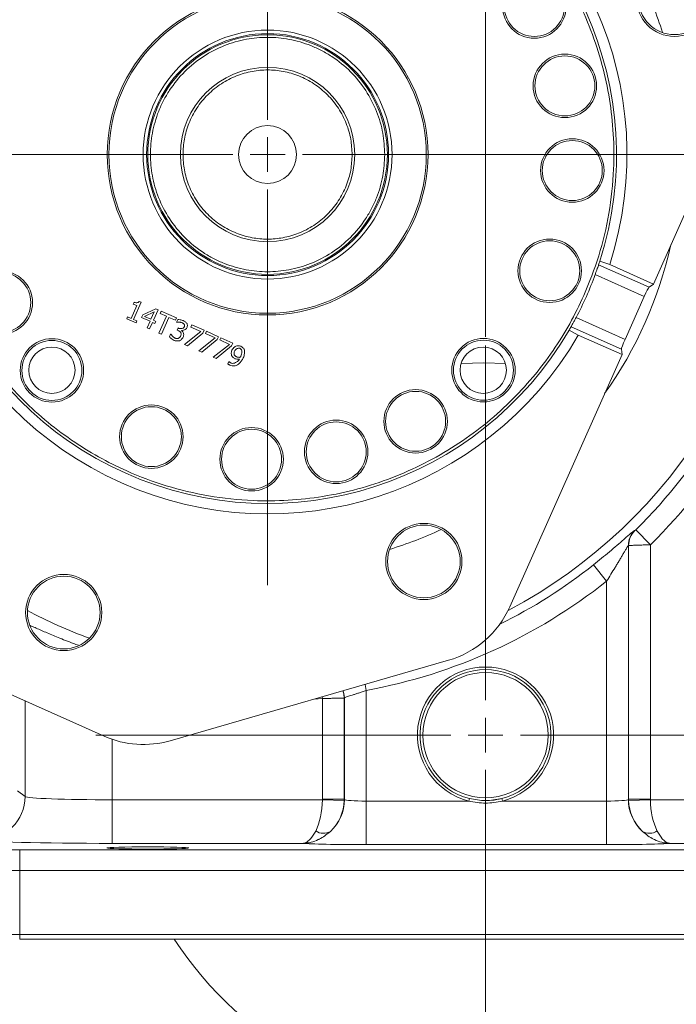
# Model space of a CAD drawing. Header units: inches. Extents: x 0.3 to 33.9, y 0.2 to 21.6.
# Tile 3 of 27: x 4.6 to 8.3, y 4.7 to 10.3. Entities that reach past the tile are written whole.
import ezdxf

# ---------------------------------------------------------------- set-up
doc = ezdxf.new("R2010")
doc.units = ezdxf.units.IN
doc.header["$MEASUREMENT"] = 0
doc.layers.add('SLD-0', color=7, linetype='Continuous', lineweight=15)
doc.styles.add('SLDTEXTSTYLE0', font='TXT', dxfattribs={"width": 0.75})
doc.dimstyles.new('SLDDIMSTYLE0', dxfattribs={"dimtxt": 0.25, "dimasz": 0.13, "dimexe": 0, "dimexo": 0.0625, "dimgap": 0.0625, "dimtad": 0, "dimtih": 1, "dimtoh": 1, "dimrnd": 1e-09, "dimzin": 12, "dimdsep": 46, "dimtxsty": 'SLDTEXTSTYLE0', "dimsah": 1, "dimcen": 0.09, "dimadec": 0, "dimazin": 3, "dimtfac": 1, "dimtofl": 0, "dimtmove": 0, "dimatfit": 3, "dimfxl": 1, "dimfrac": 2, "dimtolj": 1, "dimtzin": 12, "dimarcsym": 0})
doc.dimstyles.new('SLDDIMSTYLE1', dxfattribs={"dimtxt": 0.25, "dimasz": 0.13, "dimexe": 0, "dimexo": 0.0625, "dimgap": 0.0625, "dimtad": 0, "dimtih": 1, "dimtoh": 1, "dimrnd": 1e-09, "dimzin": 12, "dimdsep": 46, "dimtxsty": 'SLDTEXTSTYLE0', "dimsah": 1, "dimcen": 0.09, "dimadec": 0, "dimazin": 3, "dimtfac": 1, "dimtmove": 0, "dimatfit": 0, "dimfxl": 1, "dimfrac": 2, "dimtolj": 1, "dimtzin": 12, "dimarcsym": 0})

# ---------------------------------------------------------------- blocks, each defined once
blk = doc.blocks.new('_D')
at = {"layer": 'SLD-0'}
for p, q in [((2.9131, 9.5745), (2.9131, 14.5341)), ((5.9931, 12.0447), (5.9931, 14.5341)), ((2.9131, 14.4091), (3.9267, 14.4091)), ((4.0663, 14.4459), (4.0155, 14.4459)), ((4.0155, 14.4459), (4.0155, 14.049)), ((4.8398, 14.4459), (4.8906, 14.4459)), ((4.8906, 14.4459), (4.8906, 14.049)), ((5.9931, 14.4091), (4.9794, 14.4091)), ((4.0155, 14.049), (4.0663, 14.049)), ((4.8906, 14.049), (4.8398, 14.049))]:
    blk.add_line(p, q, dxfattribs=at)
for points in [[(2.9131, 14.4091), (3.0431, 14.3891), (3.0431, 14.4291)], [(5.9931, 14.4091), (5.8631, 14.4291), (5.8631, 14.3891)]]:
    blk.add_solid(points, dxfattribs=at)
at = {"layer": 'SLD-0', "char_height": 0.25, "attachment_point": 1, "style": 'SLDTEXTSTYLE0'}
for s, insert in [('3.08', (4.0282, 14.8189, 0.0039)), ('78.2', (4.1298, 14.3713, 0.0039))]:
    blk.add_mtext(s, dxfattribs=dict(at, insert=insert))
blk = doc.blocks.new('_D_2')
at = {"layer": 'SLD-0'}
for p, q in [((7.2431, 8.4799), (7.2431, 14.5406)), ((10.5999, 7.2701), (10.5999, 14.5406)), ((7.2431, 14.4156), (8.3951, 14.4156)), ((8.5347, 14.4524), (8.4839, 14.4524)), ((8.4839, 14.4524), (8.4839, 14.0555)), ((9.3082, 14.4524), (9.359, 14.4524)), ((9.359, 14.4524), (9.359, 14.0555)), ((10.5999, 14.4156), (9.4478, 14.4156)), ((8.4839, 14.0555), (8.5347, 14.0555)), ((9.359, 14.0555), (9.3082, 14.0555))]:
    blk.add_line(p, q, dxfattribs=at)
for points in [[(7.2431, 14.4156), (7.3731, 14.3956), (7.3731, 14.4356)], [(10.5999, 14.4156), (10.4699, 14.4356), (10.4699, 14.3956)]]:
    blk.add_solid(points, dxfattribs=at)
at = {"layer": 'SLD-0', "char_height": 0.25, "attachment_point": 1, "style": 'SLDTEXTSTYLE0'}
for s, insert in [('3.36', (8.4966, 14.8254, -1.8466)), ('85.3', (8.5982, 14.3778, -1.8466))]:
    blk.add_mtext(s, dxfattribs=dict(at, insert=insert))
blk = doc.blocks.new('_D_3')
at = {"layer": 'SLD-0'}
for p, q in [((5.9931, 12.0447), (5.9931, 14.5406)), ((7.2431, 8.4799), (7.2431, 14.5406)), ((5.9931, 14.4156), (5.7431, 14.4156)), ((6.2313, 14.4524), (6.1805, 14.4524)), ((6.1805, 14.4524), (6.1805, 14.0555)), ((7.0048, 14.4524), (7.0556, 14.4524)), ((7.0556, 14.4524), (7.0556, 14.0555)), ((7.2431, 14.4156), (7.4931, 14.4156)), ((6.1805, 14.0555), (6.2313, 14.0555)), ((7.0556, 14.0555), (7.0048, 14.0555))]:
    blk.add_line(p, q, dxfattribs=at)
for points in [[(5.9931, 14.4156), (5.8631, 14.4356), (5.8631, 14.3956)], [(7.2431, 14.4156), (7.3731, 14.3956), (7.3731, 14.4356)]]:
    blk.add_solid(points, dxfattribs=at)
at = {"layer": 'SLD-0', "char_height": 0.25, "attachment_point": 1, "style": 'SLDTEXTSTYLE0'}
for s, insert in [('1.25', (6.1932, 14.8254, -1.8466)), ('31.8', (6.2948, 14.3778, -1.8466))]:
    blk.add_mtext(s, dxfattribs=dict(at, insert=insert))
blk = doc.blocks.new('SW_CENTERMARKSYMBOL_0')
at = {"layer": 'SLD-0', "color": 0}
for p, q in [((0, 0.2), (0, 2.4701)), ((0, 0), (0, 0.1)), ((-0.2, 0), (-2.4701, 0)), ((0, 0), (-0.1, 0)), ((0, 0), (0, -0.1)), ((0, 0), (0.1, 0)), ((0.2, 0), (2.4701, 0)), ((0, -0.2), (0, -2.4701))]:
    blk.add_line(p, q, dxfattribs=at)
blk = doc.blocks.new('SW_CENTERMARKSYMBOL_1')
at = {"layer": 'SLD-0', "color": 0}
for p, q in [((0, 0.2), (0, 2.235)), ((0, 0), (0, 0.1)), ((-0.2, 0), (-2.235, 0)), ((0, 0), (-0.1, 0)), ((0, 0), (0, -0.1)), ((0, 0), (0.1, 0)), ((0.2, 0), (2.235, 0)), ((0, -0.2), (0, -2.235))]:
    blk.add_line(p, q, dxfattribs=at)

msp = doc.modelspace()

# ---------------------------------------------------------------- linework, layer by layer
at = {"color": 7, "linetype": 'Continuous', "lineweight": 15}
for p, q in [((8.85, 10.2287), (8.206, 8.782)), ((8.1806, 8.7641), (7.8917, 8.8927)), ((7.8984, 8.9132), (7.9551, 8.8937)), ((7.9551, 8.8937), (8.206, 8.782)), ((7.8719, 8.8361), (8.1536, 8.7107)), ((8.206, 8.782), (8.1806, 8.7641)), ((8.1536, 8.7107), (8.0438, 8.464)), ((5.2428, 8.6584), (5.2101, 8.5849)), ((5.2274, 8.6773), (5.2229, 8.6672)), ((5.2229, 8.6672), (5.2428, 8.6584)), ((5.2242, 8.5786), (5.2682, 8.6774)), ((5.2682, 8.6774), (5.2568, 8.6825)), ((5.3517, 8.6398), (5.2775, 8.6052)), ((5.3652, 8.6338), (5.3517, 8.6398)), ((5.1902, 8.5938), (5.1852, 8.5826)), ((5.2101, 8.5849), (5.1902, 8.5938)), ((5.2775, 8.6052), (5.2706, 8.5897)), ((5.2706, 8.5897), (5.319, 8.5682)), ((5.2874, 8.5964), (5.3433, 8.6228)), ((5.3243, 8.58), (5.2874, 8.5964)), ((5.3433, 8.6228), (5.3243, 8.58)), ((5.3384, 8.5737), (5.3652, 8.6338)), ((5.4129, 8.5971), (5.3698, 8.5004)), ((5.3819, 8.6264), (5.3761, 8.6134)), ((5.3761, 8.6134), (5.4129, 8.5971)), ((5.47, 8.5872), (5.3819, 8.6264)), ((5.3844, 8.4939), (5.4274, 8.5906)), ((5.4274, 8.5906), (5.4642, 8.5742)), ((5.4642, 8.5742), (5.47, 8.5872)), ((8.0438, 8.464), (7.7621, 8.5894)), ((5.1852, 8.5826), (5.2387, 8.5588)), ((5.2437, 8.57), (5.2242, 8.5786)), ((5.2387, 8.5588), (5.2437, 8.57)), ((5.319, 8.5682), (5.3022, 8.5305)), ((5.3022, 8.5305), (5.3164, 8.5242)), ((5.3164, 8.5242), (5.3331, 8.5619)), ((5.3331, 8.5619), (5.3462, 8.5561)), ((5.3514, 8.5679), (5.3384, 8.5737)), ((5.3462, 8.5561), (5.3514, 8.5679)), ((5.4781, 8.5782), (5.4712, 8.5627)), ((5.4712, 8.5627), (5.4721, 8.5623)), ((5.4799, 8.53), (5.4745, 8.5178)), ((5.4848, 8.5278), (5.4799, 8.53)), ((5.5595, 8.5473), (5.5538, 8.5344)), ((5.5538, 8.5344), (5.6104, 8.5092)), ((5.6291, 8.5164), (5.5595, 8.5473)), ((7.7333, 8.5368), (8.0222, 8.4082)), ((5.3698, 8.5004), (5.3844, 8.4939)), ((5.4372, 8.4944), (5.4303, 8.4788)), ((5.4383, 8.4939), (5.4372, 8.4944)), ((5.4745, 8.5178), (5.4807, 8.515)), ((5.4992, 8.5146), (5.4997, 8.5156)), ((5.6104, 8.5092), (5.5172, 8.4348)), ((5.5329, 8.4278), (5.6218, 8.4999)), ((5.6927, 8.4726), (5.5995, 8.3982)), ((5.6218, 8.4999), (5.6291, 8.5164)), ((5.6418, 8.5107), (5.6361, 8.4978)), ((5.6361, 8.4978), (5.6927, 8.4726)), ((5.7114, 8.4797), (5.6418, 8.5107)), ((5.7041, 8.4633), (5.7114, 8.4797)), ((5.7241, 8.4741), (5.7183, 8.4612)), ((5.7936, 8.4431), (5.7241, 8.4741)), ((7.775, 8.489), (7.7225, 8.5181)), ((8.0259, 8.3773), (7.775, 8.489)), ((5.5172, 8.4348), (5.5329, 8.4278)), ((5.6151, 8.3912), (5.7041, 8.4633)), ((5.7749, 8.436), (5.6818, 8.3616)), ((5.6974, 8.3546), (5.7863, 8.4267)), ((5.7183, 8.4612), (5.7749, 8.436)), ((5.7863, 8.4267), (5.7936, 8.4431)), ((5.5995, 8.3982), (5.6151, 8.3912)), ((5.6818, 8.3616), (5.6974, 8.3546)), ((8.0259, 8.3773), (7.382, 6.9306)), ((8.0222, 8.4082), (8.0259, 8.3773)), ((5.7708, 8.3381), (5.7645, 8.324)), ((5.7715, 8.3378), (5.7708, 8.3381)), ((8.0984, 7.3687), (8.0997, 7.3681)), ((8.1046, 7.3726), (8.1885, 7.287)), ((8.1885, 7.287), (8.1885, 5.8271)), ((8.0623, 7.2829), (8.0623, 5.8261)), ((8.0636, 7.2823), (8.0623, 7.2829)), ((8.0636, 5.8271), (8.0636, 7.2823)), ((7.8627, 7.1719), (7.9373, 7.078)), ((7.9373, 5.8166), (7.9373, 7.078)), ((7.0299, 6.6238), (5.4345, 6.1627)), ((5.0556, 6.1888), (4.142, 6.5954)), ((6.5588, 6.4512), (6.5588, 5.8166)), ((6.3076, 5.8271), (6.3076, 6.4056)), ((6.4338, 6.4078), (6.4325, 6.4063)), ((6.4325, 6.4063), (6.4325, 5.8271)), ((6.4338, 5.8261), (6.4338, 6.4078)), ((4.5581, 5.876), (4.6023, 5.8429)), ((5.102, 5.8239), (5.102, 5.574)), ((5.102, 5.8239), (6.3075, 5.8239)), ((6.3075, 5.8239), (6.4324, 5.8207)), ((6.3076, 5.8271), (6.4325, 5.8271)), ((6.4325, 5.8271), (6.4338, 5.8261)), ((6.5588, 5.8166), (6.5588, 5.5667)), ((6.5588, 5.8166), (7.1465, 5.8166)), ((7.1502, 5.8311), (7.1465, 5.8166)), ((7.3396, 5.8166), (7.3359, 5.8311)), ((7.3396, 5.8166), (7.9373, 5.8166)), ((7.9373, 5.8166), (7.9373, 5.5667)), ((8.0623, 5.8261), (8.0636, 5.8271)), ((8.0636, 5.8271), (8.1885, 5.8271)), ((8.1886, 5.8239), (8.0637, 5.8207)), ((8.1886, 5.8239), (9.3941, 5.8239)), ((4.5714, 5.4176), (4.5714, 5.5376)), ((4.5714, 5.5376), (9.9247, 5.5376)), ((6.196, 5.574), (5.102, 5.574)), ((7.9373, 5.5667), (6.5588, 5.5667)), ((9.3941, 5.574), (8.3001, 5.574)), ((9.9247, 5.4176), (4.5714, 5.4176)), ((4.5714, 5.4176), (4.5714, 5.0514)), ((4.5714, 5.0249), (4.5714, 5.0514)), ((4.5714, 5.0514), (9.9247, 5.0514)), ((9.9247, 5.0249), (4.5714, 5.0249))]:
    msp.add_line(p, q, dxfattribs=at)
at = {"color": 8, "linetype": 'Continuous', "lineweight": 15}
for p, q in [((6.5524, 6.4858), (6.5588, 6.4512)), ((4.6023, 5.8429), (4.6023, 6.3905)), ((6.3076, 6.4056), (6.2593, 6.4011)), ((6.3066, 6.4148), (6.3076, 6.4056)), ((5.102, 6.1706), (5.102, 5.8239))]:
    msp.add_line(p, q, dxfattribs=at)
at = {"color": 7, "linetype": 'Continuous', "lineweight": 15, "flags": 128}
msp.add_lwpolyline([(7.1025, 8.3253), (7.2328, 8.3299), (7.3571, 8.3269)], dxfattribs=at)
at = {"color": 8, "linetype": 'Continuous', "lineweight": 15, "flags": 128}
for points in [[(6.4246, 6.4489), (6.4299, 6.4311), (6.4325, 6.4063)], [(6.4263, 6.4494), (6.4312, 6.4326), (6.4338, 6.4078)]]:
    msp.add_lwpolyline(points, dxfattribs=at)
at = {"color": 7, "linetype": 'Continuous', "lineweight": 15}
for centre, radius in [((8.3269, 10.4207), 0.2185), ((8.3269, 10.4207), 0.2085), ((7.5232, 10.3737), 0.182), ((7.5232, 10.3737), 0.172), ((5.9931, 9.5245), 0.92), ((5.9931, 9.5245), 0.91), ((5.9931, 9.5245), 0.7138), ((5.9931, 9.5245), 0.6937), ((5.9931, 9.5245), 0.687), ((7.6982, 9.9182), 0.182), ((7.6982, 9.9182), 0.172), ((5.9931, 9.5245), 0.5), ((5.9931, 9.5245), 0.166), ((7.7407, 9.433), 0.182), ((7.7407, 9.433), 0.172), ((7.6111, 8.858), 0.182), ((7.6111, 8.858), 0.172), ((4.4629, 8.6754), 0.182), ((4.4629, 8.6754), 0.172), ((4.7562, 8.2865), 0.182), ((4.7562, 8.2865), 0.172), ((4.7561, 8.2875), 0.133), ((7.2311, 8.2877), 0.182), ((7.2311, 8.2877), 0.172), ((7.2301, 8.2875), 0.133), ((6.8422, 7.9944), 0.182), ((6.8422, 7.9944), 0.172), ((5.3265, 7.9065), 0.182), ((5.3265, 7.9065), 0.172), ((6.3867, 7.8194), 0.182), ((6.3867, 7.8194), 0.172), ((5.9015, 7.7769), 0.182), ((5.9015, 7.7769), 0.172), ((6.8892, 7.1907), 0.2185), ((6.8892, 7.1907), 0.2085), ((4.824, 6.898), 0.2185), ((4.824, 6.898), 0.2085), ((7.2431, 6.1949), 0.3595)]:
    msp.add_circle(centre, radius, dxfattribs=at)
at = {"color": 8, "linetype": 'Continuous', "lineweight": 15}
for radius, start, end in [(2.9561, 117.8122, 194.2006), (2.3701, 17.1667, 24.8462), (2.9561, 297.8122, 0), (2.3701, 324.6503, 347.3625), (2.3701, 287.1667, 294.8462), (3.0051, 296.2919, 308.475), (2.9561, 242.2304, 249.7824)]:
    msp.add_arc((5.9931, 9.5245), radius, start, end, dxfattribs=at)
at = {"color": 7, "linetype": 'Continuous', "lineweight": 15}
for centre, radius, start, end in [((5.9931, 9.5245), 2.061, 342.1759, 149.8369), ((5.9931, 9.5245), 2.001, 342.2104, 149.8024), ((5.9931, 9.5245), 2.061, 162.1759, 329.8369), ((5.9931, 9.5245), 2.001, 162.2104, 329.8024), ((5.9931, 9.5245), 2.001, 341.5928, 342.2104), ((5.9931, 9.5245), 2.001, 332.1374, 339.8755), ((5.9931, 9.5245), 2.001, 329.8024, 330.42), ((5.9931, 9.5245), 3.0148, 314.4564, 329.3474), ((5.9931, 9.5245), 3.1348, 314.4564, 329.3474), ((8.1824, 7.2828), 0.1201, 134.3516, 179.9696), ((8.1837, 7.2823), 0.1201, 134.362, 179.9696), ((5.9931, 9.5245), 3.125, 280.4296, 308.475), ((6.8761, 7.1558), 0.5537, 286.1212, 336.0064), ((7.2431, 6.1949), 0.3905, 284.3197, 255.6803), ((7.2431, 6.1949), 0.3755, 284.3197, 255.6803), ((5.2808, 6.6947), 0.5537, 246.0064, 286.1212), ((4.3522, 5.8431), 0.2501, 270.0689, 359.9464), ((6.1837, 5.8263), 0.2502, 312.8162, 359.9424), ((6.1825, 5.8272), 0.25, 358.5262, 359.9738), ((7.2431, 6.1949), 0.3755, 266.5012, 284.3197), ((8.3125, 5.8263), 0.2502, 180.0576, 227.1838), ((8.3136, 5.8272), 0.25, 180.0262, 181.4738), ((6.313, 5.7118), 0.0801, 236.5793, 300.5245), ((8.1831, 5.7118), 0.0801, 239.4755, 303.4207), ((7.2431, 6.1949), 2.135, 213.2306, 270.2747), ((7.2431, 6.1949), 2.135, 270.2747, 326.7694)]:
    msp.add_arc(centre, radius, start, end, dxfattribs=at)
for centre, major_axis, ratio, start_param, end_param in [((8.1565, 8.7094), (0.0244, 0.0548), 0.052408, 0.087266, 1.570796), ((8.0467, 8.4627), (0.0244, 0.0548), 0.052408, 1.570796, 3.054326), ((5.102, 5.8435), (0.5, 0), 0.039279, 3.176499, 4.712389), ((6.1869, 5.8239), (0.0041, 0.25), 0.482584, 3.922427, 4.720341), ((6.1825, 5.8272), (-0.1001, 0.0751), 0.999049, 3.759285, 3.784552), ((6.1869, 5.8239), (0.0815, 0.2369), 0.978221, 4.226504, 5.024418), ((6.5588, 5.8264), (0.125, 0), 0.078558, 3.176499, 4.712389), ((7.9373, 5.8264), (0.125, 0), 0.078558, 4.712389, 6.248279), ((8.3093, 5.8239), (-0.0815, 0.2369), 0.978221, 1.258768, 2.056681), ((8.3136, 5.8272), (-0.1001, -0.0751), 0.999049, 5.640226, 5.665493), ((8.3093, 5.8239), (-0.0041, 0.25), 0.482584, 1.562845, 2.360758), ((5.102, 5.5936), (0.75, 0), 0.026186, 3.176499, 4.712389), ((4.5714, 5.5868), (1.88, 0), 0.026186, 3.167773, 4.712389), ((6.5588, 5.5765), (0.375, 0), 0.026186, 3.397717, 4.712389), ((7.9373, 5.5765), (0.375, 0), 0.026186, 4.712389, 6.027061), ((4.5714, 5.4669), (2, 0), 0.024615, 3.167773, 4.712389), ((4.5714, 5.0022), (2, 0), 0.024615, 1.570796, 2.661649)]:
    msp.add_ellipse(centre, major_axis=major_axis, ratio=ratio, start_param=start_param, end_param=end_param, dxfattribs=at)
msp.add_ellipse((5.3061, 5.5476), major_axis=(0.2344, 0), ratio=0.026186, dxfattribs=at)
for points, knots in [([(7.8075, 8.717), (7.7814, 8.6623), (7.7292, 8.5529), (7.6304, 8.3957), (7.5161, 8.245), (7.3831, 8.1016), (7.2348, 7.9702), (7.0705, 7.8521), (6.8938, 7.7505), (6.7062, 7.6673), (6.5112, 7.6036), (6.3119, 7.5608), (6.1108, 7.5386), (5.8912, 7.5368), (5.6563, 7.5618), (5.4131, 7.6198), (5.2024, 7.6986), (5.0217, 7.7891), (4.8642, 7.887), (4.7135, 8.0015), (4.5701, 8.1345), (4.4387, 8.2828), (4.3206, 8.4471), (4.219, 8.6238), (4.1358, 8.8114), (4.0721, 9.0064), (4.0294, 9.2057), (4.0071, 9.4068), (4.0053, 9.6264), (4.0303, 9.8613), (4.0883, 10.1045), (4.1671, 10.3152), (4.2576, 10.4959), (4.3556, 10.6534), (4.47, 10.8041), (4.603, 10.9475), (4.7514, 11.0789), (4.9157, 11.197), (5.0923, 11.2986), (5.2799, 11.3818), (5.475, 11.4455), (5.6742, 11.4882), (5.8753, 11.5105), (6.0949, 11.5123), (6.3298, 11.4873), (6.573, 11.4293), (6.7837, 11.3505), (6.9644, 11.26), (7.1219, 11.162), (7.2726, 11.0476), (7.416, 10.9146), (7.5474, 10.7662), (7.6655, 10.6019), (7.7671, 10.4253), (7.8503, 10.2377), (7.914, 10.0427), (7.9568, 9.8434), (7.979, 9.6423), (7.9809, 9.4227), (7.9554, 9.188), (7.8991, 8.944), (7.8377, 8.7919), (7.8075, 8.717)], [0, 0, 0, 0, 0.014563, 0.029126, 0.044563, 0.060001, 0.076081, 0.092163, 0.108585, 0.125009, 0.141431, 0.157855, 0.173935, 0.190016, 0.210585, 0.230593, 0.25, 0.264562, 0.279126, 0.294563, 0.310001, 0.326081, 0.342163, 0.358585, 0.375009, 0.391431, 0.407855, 0.423935, 0.440016, 0.460585, 0.480593, 0.5, 0.514562, 0.529126, 0.544563, 0.560001, 0.576081, 0.592163, 0.608585, 0.625009, 0.641431, 0.657855, 0.673935, 0.690016, 0.710585, 0.730593, 0.75, 0.764562, 0.779126, 0.794563, 0.810001, 0.826081, 0.842163, 0.858585, 0.875009, 0.891431, 0.907855, 0.923935, 0.940016, 0.960585, 0.980594, 1, 1, 1, 1]), ([(6.6651, 9.5239), (6.6629, 9.5649), (6.6585, 9.6493), (6.6212, 9.7746), (6.5593, 9.8951), (6.4721, 10.0026), (6.3823, 10.0757), (6.3033, 10.122), (6.2225, 10.1588), (6.1191, 10.1887), (5.9937, 10.2003), (5.8683, 10.1889), (5.743, 10.153), (5.6225, 10.0907), (5.515, 10.0036), (5.4419, 9.9137), (5.3956, 9.8348), (5.3588, 9.754), (5.3289, 9.6506), (5.3173, 9.5252), (5.3287, 9.3998), (5.3646, 9.2745), (5.4269, 9.154), (5.514, 9.0464), (5.6039, 8.9734), (5.6828, 8.9271), (5.7636, 8.8903), (5.867, 8.8604), (5.9924, 8.8488), (6.1179, 8.8602), (6.2431, 8.8961), (6.3636, 8.9583), (6.4712, 9.0455), (6.5442, 9.1353), (6.5905, 9.2143), (6.6272, 9.2951), (6.6583, 9.3985), (6.6629, 9.4829), (6.6651, 9.5239)], [0, 0, 0, 0, 0.0291242, 0.0599929, 0.092145, 0.1249794, 0.1578137, 0.1739079, 0.1900071, 0.2208758, 0.25, 0.2791242, 0.3099929, 0.342145, 0.3749794, 0.4078137, 0.4239079, 0.4400071, 0.4708758, 0.5, 0.5291242, 0.5599929, 0.592145, 0.6249794, 0.6578137, 0.6739079, 0.6900071, 0.7208758, 0.75, 0.7791242, 0.8099929, 0.842145, 0.8749794, 0.9078137, 0.9239079, 0.9400071, 0.9708758, 1, 1, 1, 1]), ([(6.4781, 9.5241), (6.4765, 9.5537), (6.4733, 9.6146), (6.4464, 9.705), (6.4018, 9.792), (6.3388, 9.8696), (6.2613, 9.9327), (6.1744, 9.9778), (6.084, 10.0039), (5.9935, 10.0123), (5.903, 10.004), (5.8126, 9.9781), (5.7256, 9.9332), (5.648, 9.8703), (5.5849, 9.7928), (5.5398, 9.7059), (5.5137, 9.6155), (5.5053, 9.525), (5.5136, 9.4345), (5.5395, 9.3441), (5.5844, 9.2571), (5.6473, 9.1795), (5.7248, 9.1164), (5.8117, 9.0713), (5.9021, 9.0452), (5.9926, 9.0368), (6.0831, 9.045), (6.1735, 9.0709), (6.2605, 9.1159), (6.3381, 9.1788), (6.4013, 9.2563), (6.4461, 9.3432), (6.4732, 9.4336), (6.4765, 9.4945), (6.4781, 9.5241)], [0, 0, 0, 0, 0.029129, 0.060003, 0.09216, 0.125, 0.15784, 0.189997, 0.220871, 0.25, 0.279129, 0.310003, 0.34216, 0.375, 0.40784, 0.439997, 0.470871, 0.5, 0.529129, 0.560003, 0.59216, 0.625, 0.65784, 0.689997, 0.720871, 0.75, 0.779129, 0.810003, 0.84216, 0.875, 0.90784, 0.939997, 0.970871, 1, 1, 1, 1]), ([(7.8917, 8.8927), (7.8913, 8.8915), (7.8905, 8.8891), (7.8867, 8.8779), (7.8814, 8.8624), (7.8761, 8.8475), (7.8728, 8.8386), (7.8719, 8.8361)], [0, 0, 0, 0, 0.226375, 0.452725, 0.679719, 0.907566, 1, 1, 1, 1]), ([(5.2568, 8.6825), (5.256, 8.6812), (5.2542, 8.6787), (5.2495, 8.6758), (5.2425, 8.6741), (5.2346, 8.6746), (5.2294, 8.6765), (5.2274, 8.6773)], [0, 0, 0, 0, 0.141238, 0.281865, 0.496874, 0.797315, 1, 1, 1, 1]), ([(7.7621, 8.5894), (7.7589, 8.5834), (7.7525, 8.5714), (7.7438, 8.5556), (7.7372, 8.5437), (7.734, 8.5381), (7.7334, 8.5371), (7.7333, 8.5368)], [0, 0, 0, 0, 0.228082, 0.456161, 0.684232, 0.911668, 1, 1, 1, 1]), ([(5.4721, 8.5623), (5.4738, 8.5625), (5.4768, 8.563), (5.4814, 8.5635), (5.4842, 8.5636), (5.4857, 8.5636)], [0, 0, 0, 0, 0.369797, 0.684399, 1, 1, 1, 1]), ([(5.5098, 8.5722), (5.5068, 8.5732), (5.5009, 8.5752), (5.4903, 8.5774), (5.4827, 8.5779), (5.4781, 8.5782)], [0, 0, 0, 0, 0.289368, 0.577083, 1, 1, 1, 1]), ([(5.5152, 8.5363), (5.5145, 8.535), (5.5127, 8.5321), (5.5071, 8.5284), (5.4992, 8.526), (5.491, 8.5257), (5.4864, 8.5273), (5.4848, 8.5278)], [0, 0, 0, 0, 0.126632, 0.3003214, 0.5709852, 0.8528069, 1, 1, 1, 1]), ([(5.4857, 8.5636), (5.4873, 8.5634), (5.4907, 8.5631), (5.4965, 8.5621), (5.5005, 8.5608), (5.5029, 8.5601)], [0, 0, 0, 0, 0.282675, 0.564968, 1, 1, 1, 1]), ([(5.4997, 8.5156), (5.5015, 8.5155), (5.5071, 8.5151), (5.5164, 8.5185), (5.5248, 8.5234), (5.5295, 8.5284), (5.5306, 8.5307), (5.5308, 8.5311)], [0, 0, 0, 0, 0.15329, 0.452243, 0.791694, 0.958563, 1, 1, 1, 1]), ([(5.5029, 8.5601), (5.5044, 8.5593), (5.5073, 8.5577), (5.5114, 8.5547), (5.5136, 8.5521), (5.5148, 8.5507)], [0, 0, 0, 0, 0.324184, 0.657746, 1, 1, 1, 1]), ([(5.5301, 8.5557), (5.5285, 8.5578), (5.5253, 8.5618), (5.5185, 8.5674), (5.513, 8.5704), (5.5098, 8.5722)], [0, 0, 0, 0, 0.290575, 0.577606, 1, 1, 1, 1]), ([(5.5148, 8.5507), (5.5151, 8.5499), (5.5163, 8.5473), (5.5167, 8.5422), (5.5157, 8.5382), (5.5152, 8.5363)], [0, 0, 0, 0, 0.17866, 0.592528, 1, 1, 1, 1]), ([(5.5308, 8.5311), (5.5315, 8.5335), (5.5334, 8.5401), (5.533, 8.5489), (5.5307, 8.5543), (5.5301, 8.5557)], [0, 0, 0, 0, 0.293136, 0.81474, 1, 1, 1, 1]), ([(5.4303, 8.4788), (5.4322, 8.4769), (5.4371, 8.472), (5.446, 8.4651), (5.4535, 8.4609), (5.4572, 8.4587)], [0, 0, 0, 0, 0.2399004, 0.6173962, 1, 1, 1, 1]), ([(5.462, 8.4718), (5.4589, 8.4738), (5.4527, 8.4777), (5.4448, 8.4853), (5.4405, 8.491), (5.4383, 8.4939)], [0, 0, 0, 0, 0.340085, 0.667376, 1, 1, 1, 1]), ([(5.4813, 8.4706), (5.4802, 8.4703), (5.4773, 8.4694), (5.4725, 8.4696), (5.4671, 8.4702), (5.4637, 8.4713), (5.462, 8.4718)], [0, 0, 0, 0, 0.177541, 0.458527, 0.726313, 1, 1, 1, 1]), ([(5.4807, 8.515), (5.4827, 8.514), (5.4864, 8.512), (5.4915, 8.5083), (5.4941, 8.5053), (5.4955, 8.5038)], [0, 0, 0, 0, 0.36272, 0.677095, 1, 1, 1, 1]), ([(5.495, 8.4849), (5.4935, 8.4825), (5.4903, 8.4773), (5.4852, 8.4726), (5.4819, 8.4709), (5.4813, 8.4706)], [0, 0, 0, 0, 0.430746, 0.908883, 1, 1, 1, 1]), ([(5.4887, 8.4569), (5.4914, 8.4584), (5.4969, 8.4617), (5.5041, 8.4686), (5.5076, 8.4743), (5.5094, 8.4772)], [0, 0, 0, 0, 0.316616, 0.6519, 1, 1, 1, 1]), ([(5.4955, 8.5038), (5.4958, 8.5029), (5.4972, 8.4995), (5.4973, 8.4928), (5.4957, 8.4876), (5.495, 8.4849)], [0, 0, 0, 0, 0.147955, 0.570055, 1, 1, 1, 1]), ([(5.5108, 8.5009), (5.5095, 8.5031), (5.5073, 8.5067), (5.5032, 8.5112), (5.5005, 8.5134), (5.4992, 8.5146)], [0, 0, 0, 0, 0.420154, 0.708418, 1, 1, 1, 1]), ([(5.5094, 8.4772), (5.5103, 8.4801), (5.5119, 8.4854), (5.5124, 8.4935), (5.5113, 8.4984), (5.5108, 8.5009)], [0, 0, 0, 0, 0.3752983, 0.6810532, 1, 1, 1, 1]), ([(5.4572, 8.4587), (5.4611, 8.4576), (5.4681, 8.4555), (5.4789, 8.4548), (5.4854, 8.4561), (5.4887, 8.4569)], [0, 0, 0, 0, 0.3764143, 0.6818372, 1, 1, 1, 1]), ([(5.8107, 8.4258), (5.8081, 8.4242), (5.8021, 8.4206), (5.7943, 8.4129), (5.7903, 8.4062), (5.7882, 8.4029)], [0, 0, 0, 0, 0.286182, 0.63634, 1, 1, 1, 1]), ([(5.8034, 8.3968), (5.805, 8.3996), (5.8086, 8.4055), (5.8168, 8.4113), (5.8247, 8.4141), (5.8305, 8.4145), (5.8333, 8.4136), (5.8344, 8.4133)], [0, 0, 0, 0, 0.2478601, 0.5480542, 0.7718574, 0.9047912, 1, 1, 1, 1]), ([(5.8399, 8.4252), (5.837, 8.426), (5.8309, 8.4277), (5.8209, 8.4281), (5.8142, 8.4266), (5.8107, 8.4258)], [0, 0, 0, 0, 0.299819, 0.642541, 1, 1, 1, 1]), ([(5.8598, 8.4045), (5.8588, 8.4065), (5.8566, 8.4109), (5.8502, 8.4183), (5.8439, 8.4225), (5.8399, 8.4252)], [0, 0, 0, 0, 0.228432, 0.50187, 1, 1, 1, 1]), ([(5.7882, 8.4029), (5.787, 8.3992), (5.785, 8.3927), (5.7847, 8.3826), (5.7853, 8.3749), (5.7871, 8.3707), (5.7876, 8.3696)], [0, 0, 0, 0, 0.333092, 0.598507, 0.890992, 1, 1, 1, 1]), ([(5.7876, 8.3696), (5.7893, 8.3673), (5.7926, 8.3628), (5.7989, 8.3576), (5.8035, 8.355), (5.8059, 8.3537)], [0, 0, 0, 0, 0.349469, 0.670573, 1, 1, 1, 1]), ([(5.8023, 8.3744), (5.8019, 8.3759), (5.8003, 8.3804), (5.8006, 8.3883), (5.8025, 8.3941), (5.8034, 8.3968)], [0, 0, 0, 0, 0.197906, 0.624819, 1, 1, 1, 1]), ([(5.8146, 8.3644), (5.8133, 8.3651), (5.8106, 8.3664), (5.8067, 8.3694), (5.8038, 8.372), (5.8026, 8.374), (5.8023, 8.3744)], [0, 0, 0, 0, 0.27769, 0.554761, 0.916258, 1, 1, 1, 1]), ([(5.8369, 8.3617), (5.835, 8.3616), (5.8303, 8.3613), (5.8227, 8.3621), (5.8173, 8.3636), (5.8146, 8.3644)], [0, 0, 0, 0, 0.257247, 0.624769, 1, 1, 1, 1]), ([(5.8211, 8.318), (5.8243, 8.3205), (5.8327, 8.3272), (5.8437, 8.3411), (5.8503, 8.3527), (5.8536, 8.3586)], [0, 0, 0, 0, 0.235004, 0.613004, 1, 1, 1, 1]), ([(5.8344, 8.4133), (5.8358, 8.4124), (5.8385, 8.4108), (5.8425, 8.4067), (5.8443, 8.4031), (5.8454, 8.4009)], [0, 0, 0, 0, 0.283515, 0.557786, 1, 1, 1, 1]), ([(5.8403, 8.3685), (5.8398, 8.3676), (5.8391, 8.366), (5.838, 8.3637), (5.8373, 8.3624), (5.8369, 8.3617)], [0, 0, 0, 0, 0.394438, 0.697175, 1, 1, 1, 1]), ([(5.8454, 8.4009), (5.8457, 8.3995), (5.847, 8.3925), (5.8448, 8.3812), (5.8416, 8.3722), (5.8403, 8.3685)], [0, 0, 0, 0, 0.131463, 0.642575, 1, 1, 1, 1]), ([(5.8536, 8.3586), (5.8552, 8.3627), (5.8583, 8.3709), (5.8603, 8.3829), (5.8615, 8.3942), (5.8604, 8.401), (5.8598, 8.4045)], [0, 0, 0, 0, 0.279985, 0.559389, 0.776485, 1, 1, 1, 1]), ([(5.7645, 8.324), (5.7658, 8.323), (5.7684, 8.3211), (5.7724, 8.3189), (5.7749, 8.3176), (5.7762, 8.317)], [0, 0, 0, 0, 0.371892, 0.685452, 1, 1, 1, 1]), ([(5.7838, 8.3288), (5.7821, 8.3298), (5.779, 8.3315), (5.7749, 8.3345), (5.7726, 8.3367), (5.7715, 8.3378)], [0, 0, 0, 0, 0.3852977, 0.6910682, 1, 1, 1, 1]), ([(5.7762, 8.317), (5.7808, 8.3156), (5.7928, 8.3121), (5.8088, 8.3128), (5.8185, 8.3169), (5.8211, 8.318)], [0, 0, 0, 0, 0.309904, 0.820011, 1, 1, 1, 1]), ([(5.8321, 8.3512), (5.8297, 8.3476), (5.8239, 8.3391), (5.8112, 8.331), (5.7987, 8.327), (5.7896, 8.3268), (5.7854, 8.3283), (5.7838, 8.3288)], [0, 0, 0, 0, 0.2268291, 0.5337215, 0.7689428, 0.9135586, 1, 1, 1, 1]), ([(5.8059, 8.3537), (5.8096, 8.3526), (5.8158, 8.3508), (5.8247, 8.3504), (5.8296, 8.3509), (5.8321, 8.3512)], [0, 0, 0, 0, 0.438016, 0.716593, 1, 1, 1, 1]), ([(7.8627, 7.1719), (7.8781, 7.1843), (7.9093, 7.2093), (7.9545, 7.2468), (7.9978, 7.2837), (8.0254, 7.3077), (8.0531, 7.3319), (8.0773, 7.353), (8.095, 7.3676), (8.0975, 7.3684), (8.0984, 7.3687)], [0, 0, 0, 0, 0.13871, 0.281087, 0.424239, 0.572471, 0.589227, 0.767508, 0.917603, 1, 1, 1, 1]), ([(8.0997, 7.3681), (8.0998, 7.3681), (8.0998, 7.3682), (8.1003, 7.3685), (8.1011, 7.3693), (8.1026, 7.3707), (8.1038, 7.3719), (8.1046, 7.3726)], [0, 0, 0, 0, 0.100164, 0.247152, 0.426835, 0.662426, 1, 1, 1, 1]), ([(8.1885, 7.287), (8.1816, 7.2867), (8.1676, 7.2862), (8.1489, 7.2854), (8.131, 7.2848), (8.1141, 7.2841), (8.0986, 7.2835), (8.0862, 7.2831), (8.0771, 7.2828), (8.0705, 7.2825), (8.0654, 7.2824), (8.0643, 7.2823), (8.0636, 7.2823)], [0, 0, 0, 0, 0.108342, 0.2198248, 0.3002953, 0.4119286, 0.5270144, 0.6208444, 0.7166949, 0.799313, 0.8833, 1, 1, 1, 1]), ([(8.0623, 7.2829), (8.0618, 7.2826), (8.061, 7.282), (8.0576, 7.2769), (8.0542, 7.2713), (8.0491, 7.2628), (8.0418, 7.2506), (8.0317, 7.2331), (8.0209, 7.2146), (8.0096, 7.1955), (7.9979, 7.1758), (7.9822, 7.1497), (7.9621, 7.117), (7.9456, 7.0911), (7.9373, 7.078)], [0, 0, 0, 0, 0.062031, 0.108455, 0.156522, 0.184681, 0.267526, 0.352658, 0.433762, 0.515532, 0.598872, 0.68259, 0.840369, 1, 1, 1, 1]), ([(4.6312, 6.8235), (4.6403, 6.8195), (4.6655, 6.8084), (4.7195, 6.7849), (4.7931, 6.7543), (4.857, 6.7287), (4.8988, 6.7136), (4.9085, 6.7101)], [0, 0, 0, 0, 0.1397455, 0.3907671, 0.6418309, 0.9161298, 1, 1, 1, 1]), ([(6.5588, 6.4512), (6.5548, 6.4498), (6.5469, 6.4469), (6.5322, 6.4418), (6.5148, 6.436), (6.4958, 6.4298), (6.4785, 6.4243), (6.4635, 6.4196), (6.4511, 6.4156), (6.4419, 6.4123), (6.4356, 6.4096), (6.4344, 6.4084), (6.4338, 6.4078)], [0, 0, 0, 0, 0.063912, 0.128353, 0.238318, 0.351238, 0.459055, 0.569891, 0.676237, 0.78565, 0.891265, 1, 1, 1, 1]), ([(6.4325, 6.4063), (6.4323, 6.4063), (6.4319, 6.4062), (6.4302, 6.4062), (6.4276, 6.4062), (6.4242, 6.4062), (6.42, 6.4061), (6.415, 6.4061), (6.4092, 6.4061), (6.4027, 6.406), (6.3931, 6.406), (6.3823, 6.4059), (6.3705, 6.4059), (6.3611, 6.4058), (6.3514, 6.4058), (6.3413, 6.4057), (6.3306, 6.4057), (6.3193, 6.4056), (6.3115, 6.4056), (6.3076, 6.4056)], [0, 0, 0, 0, 0.053883, 0.108139, 0.163572, 0.219411, 0.27338, 0.327724, 0.382649, 0.438369, 0.492273, 0.601911, 0.657775, 0.711905, 0.766413, 0.822116, 0.878231, 0.938849, 1, 1, 1, 1]), ([(7.3396, 5.8166), (7.3075, 5.8108), (7.2431, 5.7992), (7.1787, 5.8108), (7.1465, 5.8166)], [0, 0, 0, 0, 0.499477, 1, 1, 1, 1]), ([(6.2689, 5.6449), (6.2591, 5.6282), (6.2483, 5.6097), (6.2309, 5.5911), (6.2205, 5.5825), (6.2095, 5.577), (6.2035, 5.5752), (6.2002, 5.5745), (6.1984, 5.5742), (6.1973, 5.5741), (6.1968, 5.574), (6.1964, 5.574), (6.1963, 5.574), (6.1962, 5.574), (6.1961, 5.574), (6.196, 5.574)], [0, 0, 0, 0, 0.416891, 0.461413, 0.703997, 0.834066, 0.906642, 0.947465, 0.970451, 0.983387, 0.990662, 0.994753, 0.996173, 0.996798, 1, 1, 1, 1]), ([(6.3537, 5.6428), (6.3327, 5.6259), (6.3102, 5.6077), (6.2721, 5.5895), (6.2494, 5.5814), (6.2246, 5.5764), (6.2117, 5.5749), (6.2048, 5.5743), (6.2009, 5.5741), (6.1987, 5.5741), (6.1975, 5.574), (6.1969, 5.574), (6.1966, 5.574), (6.1964, 5.574), (6.1962, 5.574), (6.196, 5.574)], [0, 0, 0, 0, 0.426251, 0.457293, 0.712383, 0.842296, 0.912355, 0.951016, 0.972553, 0.984602, 0.991356, 0.995145, 0.996106, 0.996742, 1, 1, 1, 1]), ([(8.1424, 5.6428), (8.1634, 5.6259), (8.1859, 5.6077), (8.224, 5.5895), (8.2467, 5.5814), (8.2715, 5.5764), (8.2844, 5.5749), (8.2914, 5.5743), (8.2952, 5.5741), (8.2974, 5.5741), (8.2986, 5.574), (8.2992, 5.574), (8.2995, 5.574), (8.2997, 5.574), (8.2999, 5.574), (8.3001, 5.574)], [0, 0, 0, 0, 0.426251, 0.457293, 0.712383, 0.842296, 0.912355, 0.951016, 0.972553, 0.984602, 0.991356, 0.995145, 0.996106, 0.996742, 1, 1, 1, 1]), ([(8.2273, 5.6449), (8.237, 5.6282), (8.2478, 5.6097), (8.2652, 5.5911), (8.2756, 5.5825), (8.2866, 5.577), (8.2926, 5.5752), (8.2959, 5.5745), (8.2977, 5.5742), (8.2988, 5.5741), (8.2994, 5.574), (8.2997, 5.574), (8.2998, 5.574), (8.2999, 5.574), (8.3, 5.574), (8.3001, 5.574)], [0, 0, 0, 0, 0.416891, 0.4614127, 0.7039972, 0.8340657, 0.9066417, 0.9474655, 0.9704512, 0.9833869, 0.9906624, 0.9947526, 0.9961733, 0.9967984, 1, 1, 1, 1])]:
    msp.add_open_spline(points, degree=3, knots=knots, dxfattribs=at)
msp.add_open_spline([(7.1502, 5.8311), (7.1811, 5.8253), (7.2431, 5.8136), (7.305, 5.8253), (7.3359, 5.8311)], degree=3, dxfattribs=at)

# ---------------------------------------------------------------- block references
at = {"layer": 'SLD-0'}
for name, p in [('SW_CENTERMARKSYMBOL_0', (5.9931, 9.5245)), ('SW_CENTERMARKSYMBOL_1', (7.2431, 6.1949))]:
    msp.add_blockref(name, p, dxfattribs=at)

# ---------------------------------------------------------------- dimensions: what is measured, and where the dimension line sits
for base, p1, p2, dimstyle, picture, middle in [((5.9931, 14.4091), (2.9131, 9.5245), (5.9931, 11.9947), 'SLDDIMSTYLE0', '_D', (4.4531, 14.4091)), ((5.9931, 14.4156), (7.2431, 8.4299), (5.9931, 11.9947), 'SLDDIMSTYLE1', '_D_3', (6.6181, 14.4156)), ((7.2431, 14.4156), (10.5999, 7.2201), (7.2431, 8.4299), 'SLDDIMSTYLE0', '_D_2', (8.9215, 14.4156))]:
    dim = msp.add_linear_dim(base=base, p1=p1, p2=p2, dimstyle=dimstyle, dxfattribs=at)
    dim.commit()
    dim.dimension.update_dxf_attribs({"geometry": picture, "text_midpoint": middle, "dimtype": 160})

doc.saveas('drawing.dxf')
